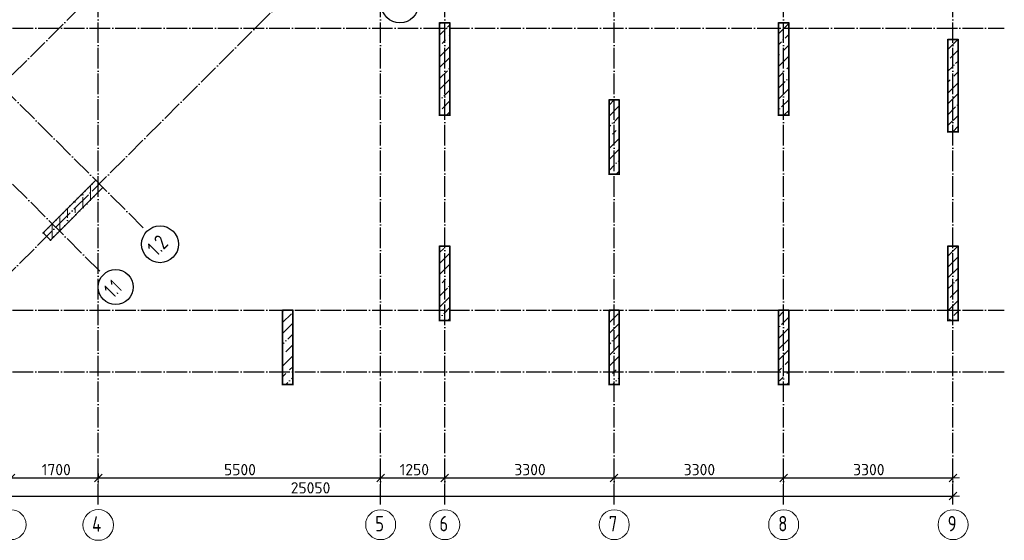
# Model space of a CAD drawing. Header units: millimetres. Extents: x -3495 to 112233, y -3287 to 47686.
# Tile 2 of 43: x 6871 to 26050, y -3287 to 6864. Entities that reach past the tile are written whole.
import ezdxf

# ---------------------------------------------------------------- set-up
doc = ezdxf.new("R2010")
doc.units = ezdxf.units.MM
doc.header["$PDMODE"] = 65
for name, pattern in [('______11', [500, 400, -50, 0, -50]), ('______5', [1100, 800, -100, 100, -100]), ('______9', [100, 0, -100])]:
    doc.linetypes.add(name, pattern=pattern)
for name, color, linetype, lineweight in [('Колонна (1)', 7, 'Continuous', 35), ('Колонна (2)', 7, 'Continuous', 35), ('Размерная линия_ общее', 7, 'Continuous', 13)]:
    doc.layers.add(name, color=color, linetype=linetype, lineweight=lineweight)
doc.layers.add('Осевая линия_ общее', color=7, linetype='______5', lineweight=13, true_color=0xa0a0a0)
doc.styles.add('ISOCPEUR', font='isocpeur.ttf')
doc.dimstyles.new('DIMSTYLE_3', dxfattribs={"dimtxt": 220, "dimasz": 250, "dimexe": 0, "dimexo": 0, "dimgap": 110, "dimtad": 2, "dimdec": 0, "dimrnd": 5, "dimzin": 12, "dimdsep": 46, "dimtxsty": 'ISOCPEUR', "dimblk1": 'ALL_ML_STRICH', "dimblk2": 'ALL_ML_STRICH', "dimsah": 1, "dimcen": 0, "dimclrd": 7, "dimclre": 256, "dimclrt": 7, "dimadec": 0, "dimazin": 0, "dimtfac": 1, "dimtdec": 0, "dimtix": 1, "dimtmove": 2, "dimatfit": 3, "dimfxl": 0, "dimtzin": 0, "dimlwd": 0, "dimlwe": -3, "dimarcsym": 0})
pattern_1 = [(45, (0, 0), (-212.132, 212.132), [400, -50, 0, -50]), (45, (-106.07, 106.07), (-212.132, 212.132), [800, -100, 100, -100])]

# ---------------------------------------------------------------- blocks, each defined once
blk = doc.blocks.new('ALL_ML_STRICH')
at = {"color": 0, "linetype": 'ByBlock', "lineweight": -2}
for p, q in [((-1, 0), (0.5, 0)), ((-0.3, -0.3), (0.3, 0.3)), ((0, -0.5), (0, 0.5))]:
    blk.add_line(p, q, dxfattribs=at)
blk = doc.blocks.new('*D20')
at = {"layer": 'DEFPOINTS', "color": 7, "linetype": 'Continuous', "lineweight": 13, "transparency": 33554687}
for p in [(0, -2424), (25050, -2458), (0, -2523)]:
    blk.add_point(p, dxfattribs=at)
at = {"layer": 'Размерная линия_ общее', "color": 253, "linetype": 'Continuous', "lineweight": -2, "true_color": 0xa0a0a0, "transparency": 33554687}
for p, q in [((0, -2503), (0, -2424)), ((25050, -2438), (25050, -2424))]:
    blk.add_line(p, q, dxfattribs=at)
at = {"layer": 'Размерная линия_ общее', "color": 7, "linetype": 'Continuous', "lineweight": -2, "transparency": 33554687}
blk.add_line((0, -2424), (25050, -2424), dxfattribs=at)
at = {"layer": 'Размерная линия_ общее', "color": 7, "linetype": 'Continuous', "lineweight": 13, "transparency": 33554687, "xscale": 250, "yscale": 250, "zscale": 250, "rotation": 180}
blk.add_blockref('ALL_ML_STRICH', (0, -2424), dxfattribs=at)
at = {"layer": 'Размерная линия_ общее', "color": 7, "linetype": 'Continuous', "lineweight": 13, "transparency": 33554687, "xscale": 250, "yscale": 250, "zscale": 250}
blk.add_blockref('ALL_ML_STRICH', (25050, -2424), dxfattribs=at)
at = {"layer": 'Размерная линия_ общее', "color": 7, "linetype": 'Continuous', "lineweight": 13, "transparency": 33554687, "insert": (12536, -2264), "char_height": 220, "width": 1100, "attachment_point": 5, "style": 'ISOCPEUR'}
blk.add_mtext('\\A1;{25050}', dxfattribs=at)
blk = doc.blocks.new('*D23')
at = {"layer": 'DEFPOINTS', "color": 7, "linetype": 'Continuous', "lineweight": 13, "transparency": 33554687}
for p in [(8400, -1882), (6700, -2051), (6700, -2069)]:
    blk.add_point(p, dxfattribs=at)
at = {"layer": 'Размерная линия_ общее', "color": 253, "linetype": 'Continuous', "lineweight": -2, "true_color": 0xa0a0a0, "transparency": 33554687}
for p, q in [((6700, -2069), (6700, -2069)), ((8400, -1982), (8400, -2069))]:
    blk.add_line(p, q, dxfattribs=at)
at = {"layer": 'Размерная линия_ общее', "color": 7, "linetype": 'Continuous', "lineweight": -2, "transparency": 33554687}
blk.add_line((6700, -2069), (8400, -2069), dxfattribs=at)
at = {"layer": 'Размерная линия_ общее', "color": 7, "linetype": 'Continuous', "lineweight": 13, "transparency": 33554687, "xscale": 250, "yscale": 250, "zscale": 250, "rotation": 180}
blk.add_blockref('ALL_ML_STRICH', (6700, -2069), dxfattribs=at)
at = {"layer": 'Размерная линия_ общее', "color": 7, "linetype": 'Continuous', "lineweight": 13, "transparency": 33554687, "xscale": 250, "yscale": 250, "zscale": 250}
blk.add_blockref('ALL_ML_STRICH', (8400, -2069), dxfattribs=at)
at = {"layer": 'Размерная линия_ общее', "color": 7, "linetype": 'Continuous', "lineweight": 13, "transparency": 33554687, "insert": (7583, -1909), "char_height": 220, "width": 880, "attachment_point": 5, "style": 'ISOCPEUR'}
blk.add_mtext('\\A1;{1700}', dxfattribs=at)
blk = doc.blocks.new('*D24')
at = {"layer": 'DEFPOINTS', "color": 7, "linetype": 'Continuous', "lineweight": 13, "transparency": 33554687}
for p in [(8400, -1882), (8400, -2069), (13900, -1990)]:
    blk.add_point(p, dxfattribs=at)
at = {"layer": 'Размерная линия_ общее', "color": 253, "linetype": 'Continuous', "lineweight": -2, "true_color": 0xa0a0a0, "transparency": 33554687}
for p, q in [((8400, -1982), (8400, -2069)), ((13900, -2090), (13900, -2069))]:
    blk.add_line(p, q, dxfattribs=at)
at = {"layer": 'Размерная линия_ общее', "color": 7, "linetype": 'Continuous', "lineweight": -2, "transparency": 33554687}
blk.add_line((8400, -2069), (13900, -2069), dxfattribs=at)
at = {"layer": 'Размерная линия_ общее', "color": 7, "linetype": 'Continuous', "lineweight": 13, "transparency": 33554687, "xscale": 250, "yscale": 250, "zscale": 250, "rotation": 180}
blk.add_blockref('ALL_ML_STRICH', (8400, -2069), dxfattribs=at)
at = {"layer": 'Размерная линия_ общее', "color": 7, "linetype": 'Continuous', "lineweight": 13, "transparency": 33554687, "xscale": 250, "yscale": 250, "zscale": 250}
blk.add_blockref('ALL_ML_STRICH', (13900, -2069), dxfattribs=at)
at = {"layer": 'Размерная линия_ общее', "color": 7, "linetype": 'Continuous', "lineweight": 13, "transparency": 33554687, "insert": (11161, -1909), "char_height": 220, "width": 880, "attachment_point": 5, "style": 'ISOCPEUR'}
blk.add_mtext('\\A1;{5500}', dxfattribs=at)
blk = doc.blocks.new('*D25')
at = {"layer": 'DEFPOINTS', "color": 7, "linetype": 'Continuous', "lineweight": 13, "transparency": 33554687}
for p in [(13900, -1990), (13900, -2069), (15150, -1990)]:
    blk.add_point(p, dxfattribs=at)
at = {"layer": 'Размерная линия_ общее', "color": 253, "linetype": 'Continuous', "lineweight": -2, "true_color": 0xa0a0a0, "transparency": 33554687}
for p, q in [((13900, -2090), (13900, -2069)), ((15150, -2090), (15150, -2069))]:
    blk.add_line(p, q, dxfattribs=at)
at = {"layer": 'Размерная линия_ общее', "color": 7, "linetype": 'Continuous', "lineweight": -2, "transparency": 33554687}
blk.add_line((13900, -2069), (15150, -2069), dxfattribs=at)
at = {"layer": 'Размерная линия_ общее', "color": 7, "linetype": 'Continuous', "lineweight": 13, "transparency": 33554687, "xscale": 250, "yscale": 250, "zscale": 250, "rotation": 180}
blk.add_blockref('ALL_ML_STRICH', (13900, -2069), dxfattribs=at)
at = {"layer": 'Размерная линия_ общее', "color": 7, "linetype": 'Continuous', "lineweight": 13, "transparency": 33554687, "xscale": 250, "yscale": 250, "zscale": 250}
blk.add_blockref('ALL_ML_STRICH', (15150, -2069), dxfattribs=at)
at = {"layer": 'Размерная линия_ общее', "color": 7, "linetype": 'Continuous', "lineweight": 13, "transparency": 33554687, "insert": (14558, -1909), "char_height": 220, "width": 880, "attachment_point": 5, "style": 'ISOCPEUR'}
blk.add_mtext('\\A1;{1250}', dxfattribs=at)
blk = doc.blocks.new('*D26')
at = {"layer": 'DEFPOINTS', "color": 7, "linetype": 'Continuous', "lineweight": 13, "transparency": 33554687}
for p in [(15150, -1990), (15150, -2069), (18450, -2071)]:
    blk.add_point(p, dxfattribs=at)
at = {"layer": 'Размерная линия_ общее', "color": 253, "linetype": 'Continuous', "lineweight": -2, "true_color": 0xa0a0a0, "transparency": 33554687}
for p, q in [((15150, -2090), (15150, -2069)), ((18450, -2069), (18450, -2069))]:
    blk.add_line(p, q, dxfattribs=at)
at = {"layer": 'Размерная линия_ общее', "color": 7, "linetype": 'Continuous', "lineweight": -2, "transparency": 33554687}
blk.add_line((15150, -2069), (18450, -2069), dxfattribs=at)
at = {"layer": 'Размерная линия_ общее', "color": 7, "linetype": 'Continuous', "lineweight": 13, "transparency": 33554687, "xscale": 250, "yscale": 250, "zscale": 250, "rotation": 180}
blk.add_blockref('ALL_ML_STRICH', (15150, -2069), dxfattribs=at)
at = {"layer": 'Размерная линия_ общее', "color": 7, "linetype": 'Continuous', "lineweight": 13, "transparency": 33554687, "xscale": 250, "yscale": 250, "zscale": 250}
blk.add_blockref('ALL_ML_STRICH', (18450, -2069), dxfattribs=at)
at = {"layer": 'Размерная линия_ общее', "color": 7, "linetype": 'Continuous', "lineweight": 13, "transparency": 33554687, "insert": (16811, -1909), "char_height": 220, "width": 880, "attachment_point": 5, "style": 'ISOCPEUR'}
blk.add_mtext('\\A1;{3300}', dxfattribs=at)
blk = doc.blocks.new('*D27')
at = {"layer": 'DEFPOINTS', "color": 7, "linetype": 'Continuous', "lineweight": 13, "transparency": 33554687}
for p in [(18450, -2069), (18450, -2071), (21750, -1976)]:
    blk.add_point(p, dxfattribs=at)
at = {"layer": 'Размерная линия_ общее', "color": 253, "linetype": 'Continuous', "lineweight": -2, "true_color": 0xa0a0a0, "transparency": 33554687}
for p, q in [((18450, -2069), (18450, -2069)), ((21750, -2076), (21750, -2069))]:
    blk.add_line(p, q, dxfattribs=at)
at = {"layer": 'Размерная линия_ общее', "color": 7, "linetype": 'Continuous', "lineweight": -2, "transparency": 33554687}
blk.add_line((18450, -2069), (21750, -2069), dxfattribs=at)
at = {"layer": 'Размерная линия_ общее', "color": 7, "linetype": 'Continuous', "lineweight": 13, "transparency": 33554687, "xscale": 250, "yscale": 250, "zscale": 250, "rotation": 180}
blk.add_blockref('ALL_ML_STRICH', (18450, -2069), dxfattribs=at)
at = {"layer": 'Размерная линия_ общее', "color": 7, "linetype": 'Continuous', "lineweight": 13, "transparency": 33554687, "xscale": 250, "yscale": 250, "zscale": 250}
blk.add_blockref('ALL_ML_STRICH', (21750, -2069), dxfattribs=at)
at = {"layer": 'Размерная линия_ общее', "color": 7, "linetype": 'Continuous', "lineweight": 13, "transparency": 33554687, "insert": (20111, -1909), "char_height": 220, "width": 880, "attachment_point": 5, "style": 'ISOCPEUR'}
blk.add_mtext('\\A1;{3300}', dxfattribs=at)
blk = doc.blocks.new('*D28')
at = {"layer": 'DEFPOINTS', "color": 7, "linetype": 'Continuous', "lineweight": 13, "transparency": 33554687}
for p in [(21750, -1976), (21750, -2069), (25050, -1976)]:
    blk.add_point(p, dxfattribs=at)
at = {"layer": 'Размерная линия_ общее', "color": 253, "linetype": 'Continuous', "lineweight": -2, "true_color": 0xa0a0a0, "transparency": 33554687}
for p, q in [((21750, -2076), (21750, -2069)), ((25050, -2076), (25050, -2069))]:
    blk.add_line(p, q, dxfattribs=at)
at = {"layer": 'Размерная линия_ общее', "color": 7, "linetype": 'Continuous', "lineweight": -2, "transparency": 33554687}
blk.add_line((21750, -2069), (25050, -2069), dxfattribs=at)
at = {"layer": 'Размерная линия_ общее', "color": 7, "linetype": 'Continuous', "lineweight": 13, "transparency": 33554687, "xscale": 250, "yscale": 250, "zscale": 250, "rotation": 180}
blk.add_blockref('ALL_ML_STRICH', (21750, -2069), dxfattribs=at)
at = {"layer": 'Размерная линия_ общее', "color": 7, "linetype": 'Continuous', "lineweight": 13, "transparency": 33554687, "xscale": 250, "yscale": 250, "zscale": 250}
blk.add_blockref('ALL_ML_STRICH', (25050, -2069), dxfattribs=at)
at = {"layer": 'Размерная линия_ общее', "color": 7, "linetype": 'Continuous', "lineweight": 13, "transparency": 33554687, "insert": (23411, -1909), "char_height": 220, "width": 880, "attachment_point": 5, "style": 'ISOCPEUR'}
blk.add_mtext('\\A1;{3300}', dxfattribs=at)
blk = doc.blocks.new('СЛОЖНЫЙ_ОБЪЕКТ_1')
at = {"layer": 'Осевая линия_ общее', "color": 253, "linetype": '______11', "lineweight": -3, "true_color": 0xa0a0a0, "transparency": 33554687}
for p, q in [((8400, -2590), (8400, 47490)), ((13900, -2590), (13900, 47490)), ((15150, -2590), (15150, 21710)), ((18450, -2590), (18450, 20630)), ((3543, 2603), (20705, 19765)), ((5452, 694), (22614, 17855)), ((25050, -2590), (25050, 14620)), ((21750, -2590), (21750, 14510)), ((9278, 2808), (2815, 9271)), ((8429, 1960), (1966, 8423)), ((-2770, 6700), (26050, 6700)), ((-2770, 1200), (26050, 1200)), ((-2770, 0), (26050, 0))]:
    blk.add_line(p, q, dxfattribs=at)
at = {"layer": 'Осевая линия_ общее', "color": 7, "linetype": 'Continuous', "lineweight": 25, "transparency": 33554687}
for centre, radius in [((14278, 7159), 359), ((9604, 2485), 359), ((8741, 1651), 340)]:
    blk.add_circle(centre, radius, dxfattribs=at)
at = {"layer": 'Осевая линия_ общее', "color": 7, "linetype": 'Continuous', "lineweight": 13, "transparency": 33554687}
for centre, radius in [((6702, -2982), 292), ((8401, -2988), 299), ((13902, -2982), 292), ((15152, -2982), 292), ((18452, -2982), 292), ((21752, -2982), 292), ((25052, -2982), 292)]:
    blk.add_circle(centre, radius, dxfattribs=at)
at = {"layer": 'Осевая линия_ общее', "color": 7, "linetype": 'Continuous', "lineweight": 25, "transparency": 33554687, "char_height": 300, "attachment_point": 7, "rotation": 45, "style": 'ISOCPEUR'}
for s, insert, width in [('\\W0.79;1.2', (9537, 2234), 568.07), ('\\W0.68;1.1', (8696, 1421), 492.49)]:
    blk.add_mtext(s, dxfattribs=dict(at, insert=insert, width=width))
at = {"layer": 'Осевая линия_ общее', "color": 7, "linetype": 'Continuous', "lineweight": 13, "transparency": 33554687, "char_height": 300, "attachment_point": 7, "style": 'ISOCPEUR'}
for s, insert, width in [('\\W0.80;4', (8281, -3119), 359.83), ('\\W0.78;5', (13797, -3112), 326.41), ('\\W0.78;6', (15047, -3112), 326.41), ('\\W0.78;7', (18347, -3112), 326.41), ('\\W0.78;8', (21647, -3112), 326.41), ('\\W0.78;9', (24947, -3112), 326.41)]:
    blk.add_mtext(s, dxfattribs=dict(at, insert=insert, width=width))

msp = doc.modelspace()

# ---------------------------------------------------------------- hatches: boundary and pattern name
at = {"layer": 'Колонна (1)', "lineweight": 18, "transparency": 33554687}
h = msp.add_hatch(dxfattribs=at)
h.set_pattern_fill('__________539', color=256, scale=100, style=0, pattern_type=2)
h.set_pattern_definition(pattern_1)
h.paths.add_polyline_path([(15050, 6800), (15050, 5000), (15250, 5000), (15250, 6800)], flags=0)
h = msp.add_hatch(dxfattribs=at)
h.set_pattern_fill('__________539', color=256, scale=100, style=0, pattern_type=2)
h.set_pattern_definition(pattern_1)
h.paths.add_polyline_path([(21650, 6800), (21650, 5000), (21850, 5000), (21850, 6800)], flags=0)
h = msp.add_hatch(dxfattribs=at)
h.set_pattern_fill('__________539', color=256, scale=100, style=0, pattern_type=2)
h.set_pattern_definition(pattern_1)
h.paths.add_polyline_path([(24950, 6480), (24950, 4680), (25150, 4680), (25150, 6480)], flags=0)
at = {"layer": 'Колонна (2)', "lineweight": 18, "transparency": 33554687}
h = msp.add_hatch(dxfattribs=at)
h.set_pattern_fill('__________539', color=256, scale=100, style=0, pattern_type=2)
h.set_pattern_definition(pattern_1)
h.paths.add_polyline_path([(18350, 5300), (18350, 3850), (18550, 3850), (18550, 5300)], flags=0)
h = msp.add_hatch(dxfattribs=at)
h.set_pattern_fill('__________541', color=256, scale=100, style=0, pattern_type=2)
h.set_pattern_definition([(90, (0, 0), (-300, 2e-14), [400, -50, 0, -50]), (90, (-150, 2e-14), (-300, 2e-14), [800, -100, 100, -100])])
h.paths.add_polyline_path([(7467.7, 2567.8), (8493, 3593.2), (8351.6, 3734.6), (7326.3, 2709.3)], flags=0)
h = msp.add_hatch(dxfattribs=at)
h.set_pattern_fill('__________539', color=256, scale=100, style=0, pattern_type=2)
h.set_pattern_definition(pattern_1)
h.paths.add_polyline_path([(15050, 2450), (15050, 1000), (15250, 1000), (15250, 2450)], flags=0)
h = msp.add_hatch(dxfattribs=at)
h.set_pattern_fill('__________539', color=256, scale=100, style=0, pattern_type=2)
h.set_pattern_definition(pattern_1)
h.paths.add_polyline_path([(24950, 2450), (24950, 1000), (25150, 1000), (25150, 2450)], flags=0)
h = msp.add_hatch(dxfattribs=at)
h.set_pattern_fill('__________539', color=256, scale=100, style=0, pattern_type=2)
h.set_pattern_definition(pattern_1)
h.paths.add_polyline_path([(11990, 1200), (11990, -250), (12190, -250), (12190, 1200)], flags=0)
h = msp.add_hatch(dxfattribs=at)
h.set_pattern_fill('__________539', color=256, scale=100, style=0, pattern_type=2)
h.set_pattern_definition(pattern_1)
h.paths.add_polyline_path([(18350, 1200), (18350, -250), (18550, -250), (18550, 1200)], flags=0)
h = msp.add_hatch(dxfattribs=at)
h.set_pattern_fill('__________539', color=256, scale=100, style=0, pattern_type=2)
h.set_pattern_definition(pattern_1)
h.paths.add_polyline_path([(21650, 1199.8), (21650, -250.2), (21850, -250.2), (21850, 1199.8)], flags=0)

# ---------------------------------------------------------------- linework, layer by layer
at = {"layer": 'Колонна (1)', "color": 7, "linetype": '______9', "lineweight": -3, "transparency": 33554687}
for p, q in [((15050, 6800), (15050, 5000)), ((15250, 6800), (15050, 6800)), ((15250, 5000), (15250, 6800)), ((21650, 6800), (21650, 5000)), ((21850, 6800), (21650, 6800)), ((21850, 5000), (21850, 6800)), ((24950, 6480), (24950, 4680)), ((25150, 6480), (24950, 6480)), ((25150, 4680), (25150, 6480)), ((15050, 5000), (15250, 5000)), ((21650, 5000), (21850, 5000)), ((24950, 4680), (25150, 4680))]:
    msp.add_line(p, q, dxfattribs=at)
at = {"layer": 'Колонна (1)', "transparency": 33554687}
for p, q in [((15050, 6800), (15050, 5000)), ((15250, 6800), (15050, 6800)), ((15250, 5000), (15250, 6800)), ((21650, 6800), (21650, 5000)), ((21850, 6800), (21650, 6800)), ((21850, 5000), (21850, 6800)), ((24950, 6480), (24950, 4680)), ((25150, 6480), (24950, 6480)), ((25150, 4680), (25150, 6480)), ((15050, 5000), (15250, 5000)), ((21650, 5000), (21850, 5000)), ((24950, 4680), (25150, 4680))]:
    msp.add_line(p, q, dxfattribs=at)
at = {"layer": 'Колонна (2)', "color": 7, "linetype": '______9', "lineweight": -3, "transparency": 33554687}
for p, q in [((18350, 5300), (18350, 3850)), ((18550, 5300), (18350, 5300)), ((18550, 3850), (18550, 5300)), ((18350, 3850), (18550, 3850)), ((8351.6, 3734.6), (7326.3, 2709.3)), ((8493, 3593.2), (8351.6, 3734.6)), ((7467.7, 2567.8), (8493, 3593.2)), ((7326.3, 2709.3), (7467.7, 2567.8)), ((15050, 2450), (15050, 1000)), ((15250, 2450), (15050, 2450)), ((15250, 1000), (15250, 2450)), ((24950, 2450), (24950, 1000)), ((25150, 2450), (24950, 2450)), ((25150, 1000), (25150, 2450)), ((11990, 1200), (11990, -250)), ((12190, 1200), (11990, 1200)), ((12190, -250), (12190, 1200)), ((18350, 1200), (18350, -250)), ((18550, 1200), (18350, 1200)), ((18550, -250), (18550, 1200)), ((21650, 1199.8), (21650, -250.2)), ((21850, 1199.8), (21650, 1199.8)), ((21850, -250.2), (21850, 1199.8)), ((15050, 1000), (15250, 1000)), ((24950, 1000), (25150, 1000)), ((11990, -250), (12190, -250)), ((18350, -250), (18550, -250)), ((21650, -250.2), (21850, -250.2))]:
    msp.add_line(p, q, dxfattribs=at)
at = {"layer": 'Колонна (2)', "transparency": 33554687}
for p, q in [((18350, 5300), (18350, 3850)), ((18550, 5300), (18350, 5300)), ((18550, 3850), (18550, 5300)), ((18350, 3850), (18550, 3850)), ((8351.6, 3734.6), (7326.3, 2709.3)), ((8493, 3593.2), (8351.6, 3734.6)), ((7467.7, 2567.8), (8493, 3593.2)), ((7326.3, 2709.3), (7467.7, 2567.8)), ((15050, 2450), (15050, 1000)), ((15250, 2450), (15050, 2450)), ((15250, 1000), (15250, 2450)), ((24950, 2450), (24950, 1000)), ((25150, 2450), (24950, 2450)), ((25150, 1000), (25150, 2450)), ((11990, 1200), (11990, -250)), ((12190, 1200), (11990, 1200)), ((12190, -250), (12190, 1200)), ((18350, 1200), (18350, -250)), ((18550, 1200), (18350, 1200)), ((18550, -250), (18550, 1200)), ((21650, 1199.8), (21650, -250.2)), ((21850, 1199.8), (21650, 1199.8)), ((21850, -250.2), (21850, 1199.8)), ((15050, 1000), (15250, 1000)), ((24950, 1000), (25150, 1000)), ((11990, -250), (12190, -250)), ((18350, -250), (18550, -250)), ((21650, -250.2), (21850, -250.2))]:
    msp.add_line(p, q, dxfattribs=at)

# ---------------------------------------------------------------- block references
at = {"layer": 'Осевая линия_ общее', "color": 253, "linetype": '______11', "lineweight": -3, "true_color": 0xa0a0a0, "transparency": 33554687}
msp.add_blockref('СЛОЖНЫЙ_ОБЪЕКТ_1', (0, 0), dxfattribs=at)

# ---------------------------------------------------------------- dimensions: what is measured, and where the dimension line sits
at = {"layer": 'Размерная линия_ общее', "color": 7, "linetype": 'Continuous', "lineweight": 13, "transparency": 33554687}
for base, p1, p2, picture, middle in [((8400, -2068.8), (6700, -2068.8), (8400, -1981.6), '*D23', (7583, -1908.8)), ((13900, -2068.8), (8400, -1981.6), (13900, -2090), '*D24', (11161, -1908.8)), ((15150, -2068.8), (13900, -2090), (15150, -2090), '*D25', (14558, -1908.8)), ((18450, -2068.8), (15150, -2090), (18450, -2068.8), '*D26', (16811, -1908.8)), ((21750, -2068.8), (18450, -2068.8), (21750, -2076.4), '*D27', (20111, -1908.8)), ((25050, -2068.8), (21750, -2076.4), (25050, -2076.4), '*D28', (23411, -1908.8)), ((25050, -2423.6), (0, -2503.1), (25050, -2437.7), '*D20', (12536, -2263.6))]:
    dim = msp.add_linear_dim(base=base, p1=p1, p2=p2, dimstyle='DIMSTYLE_3', override={"dimpost": '<>', "dimclrd": 7, "dimclre": 253, "dimclrt": 7, "dimlwd": 0, "dimlwe": 65533}, dxfattribs=at)
    dim.commit()
    dim.dimension.update_dxf_attribs({"geometry": picture, "text_midpoint": middle, "dimtype": 160})

doc.saveas('drawing.dxf')
